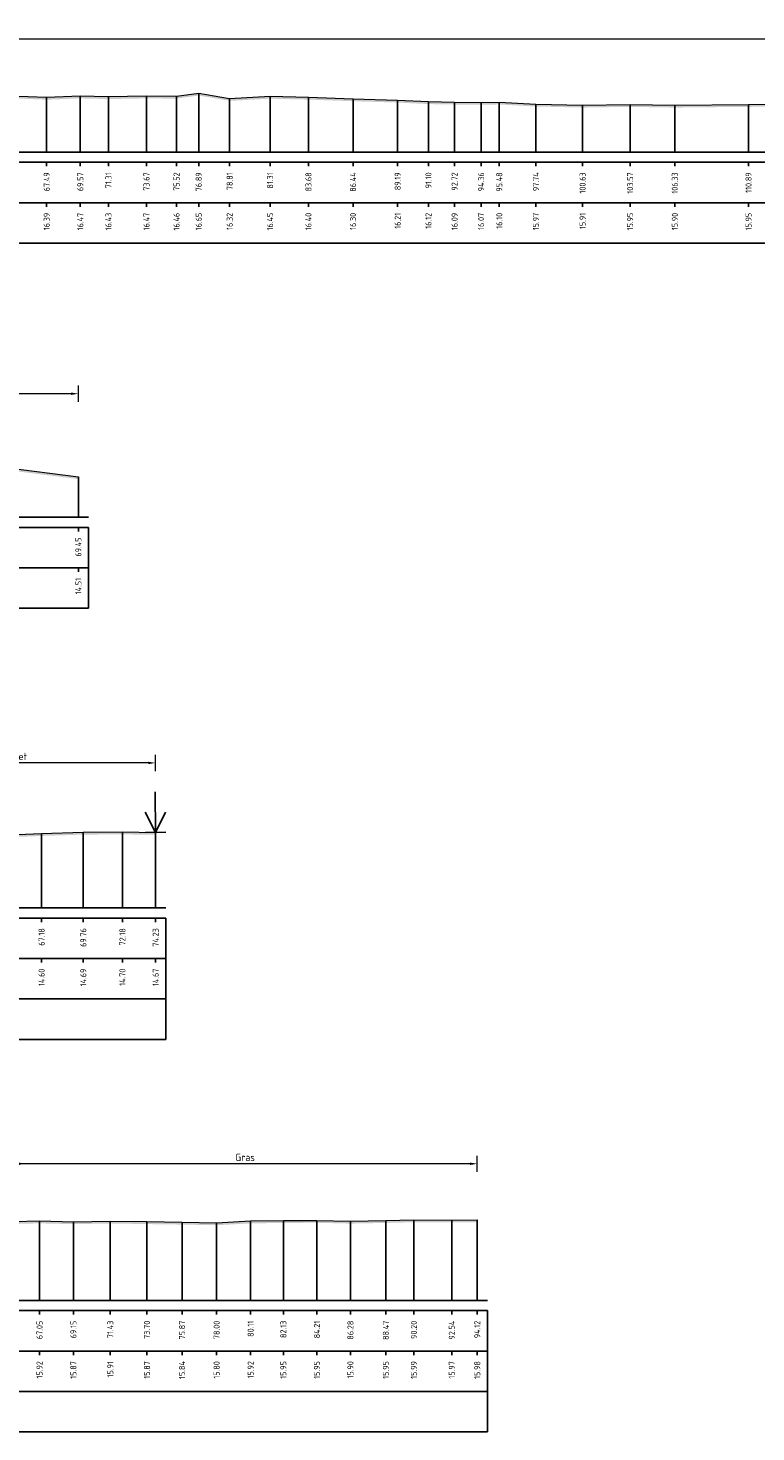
# Model space of a CAD drawing. Header units: metres. Extents: x 197882 to 206172, y 361908 to 364395.
# Tile 7 of 50: x 205850 to 205895, y 363537 to 363624. Entities that reach past the tile are written whole.
import ezdxf
from ezdxf.enums import TextEntityAlignment as Align

# ---------------------------------------------------------------- set-up
doc = ezdxf.new("R2010")
doc.units = ezdxf.units.M
doc.header["$PDMODE"] = 35
doc.header["$PDSIZE"] = 0.075
for name, color, linetype, lineweight in [('B-ME-GR-RIET-SD', 120, 'Continuous', 25), ('X-ME-AL-PROFIEL_HUIDIG MAAIVELD-GD', 252, 'Continuous', 0), ('X-XX-AL-DETAIL1-M', 7, 'Continuous', 18)]:
    doc.layers.add(name, color=color, linetype=linetype, lineweight=lineweight)
doc.layers.add('X-ME-AL-PROFIELRASTER-S', color=7, linetype='Continuous')
doc.styles.add('NLCS-ISO-ANNOTATIEF-T18', font='NLCS-ISO.ttf', dxfattribs={"height": 1.8})
doc.styles.add('NLCS-ISO-ANNOTATIVE-T18', font='NLCS-ISO.ttf', dxfattribs={"height": 1.8})
doc.dimstyles.new('NLCS-ANNOTATIEF-T18-PIJL_L2_H0', dxfattribs={"dimtxt": 2.5, "dimasz": 1.8, "dimexe": 2, "dimexo": 2, "dimgap": 0.7, "dimtad": 1, "dimzin": 0, "dimdsep": 46, "dimtxsty": 'NLCS-ISO-ANNOTATIEF-T18', "dimcen": 0, "dimdle": 2, "dimclrd": 256, "dimclre": 256, "dimclrt": 10, "dimaunit": 2, "dimadec": 0, "dimazin": 0, "dimtfac": 1, "dimtdec": 3, "dimtofl": 0, "dimtmove": 0, "dimatfit": 3, "dimfxl": 2, "dimfxlon": 1, "dimtfillclr": 256, "dimtolj": 1, "dimtzin": 0, "dimlwd": -1, "dimlwe": -1, "dimarcsym": 0})

# ---------------------------------------------------------------- blocks, each defined once
blk = doc.blocks.new('SAL-PROFIELRASTER_BALK_EIND1-SOD')
at = {"color": 0, "linetype": 'ByBlock', "lineweight": -2}
blk.add_line((1, -12.5), (1, -2.5), dxfattribs=at)
at = {"color": 0, "linetype": 'ByBlock', "lineweight": -2, "flags": 128}
for points in [[(0, 0), (1, 0)], [(0, -2.5), (1, -2.5)], [(0, -12.5), (1, -12.5)]]:
    blk.add_lwpolyline(points, dxfattribs=at)
blk = doc.blocks.new('SAL-PROFIELRASTER_BALK_EIND2-SOD')
at = {"color": 0, "linetype": 'ByBlock', "lineweight": -2}
for p, q in [((1, -2.5), (1, -12.5)), ((1, -12.5), (0, -12.5))]:
    blk.add_line(p, q, dxfattribs=at)
blk = doc.blocks.new('SAL-PROFIELRASTER_BALK_DATA-SOD')
at = {"color": 0, "linetype": 'ByBlock', "lineweight": -2}
blk.add_lwpolyline([(0, -3.5), (0, -2.5)], dxfattribs=at)
at = {"color": 0, "linetype": 'ByBlock', "lineweight": -2, "style": 'NLCS-ISO-ANNOTATIVE-T18'}
blk.add_attdef('GETAL', text='', height=1.5, rotation=90, dxfattribs=at).set_placement((0.75, -5), align=Align.RIGHT)
blk = doc.blocks.new('SAL-PROFIELRASTER_AANHAAL-SOD')
at = {"color": 9, "linetype": 'ByBlock', "lineweight": -2, "flags": 128}
blk.add_lwpolyline([(0, 1), (0, 0)], dxfattribs=at)
blk = doc.blocks.new('*D133')
at = {"layer": 'Defpoints', "color": 0, "transparency": 16777216}
for p in [(205841.197, 363578.479), (205841.197, 363570.262), (205858.09, 363569.512)]:
    blk.add_point(p, dxfattribs=at)
at = {"layer": 'X-XX-AL-DETAIL1-M', "transparency": 16777216}
for p, q in [((205841.197, 363577.979), (205841.197, 363578.979)), ((205858.09, 363577.979), (205858.09, 363578.979)), ((205857.64, 363578.479), (205841.647, 363578.479))]:
    blk.add_line(p, q, dxfattribs=at)
for points in [[(205841.647, 363578.554), (205841.647, 363578.404), (205841.197, 363578.479)], [(205857.64, 363578.554), (205857.64, 363578.404), (205858.09, 363578.479)]]:
    blk.add_solid(points, dxfattribs=at)
at = {"layer": 'X-XX-AL-DETAIL1-M', "color": 10, "transparency": 16777216, "insert": (205849.627, 363578.879), "char_height": 0.45, "attachment_point": 5, "style": 'NLCS-ISO-ANNOTATIEF-T18'}
blk.add_mtext('\\A1;Riet', dxfattribs=at)
blk = doc.blocks.new('SGR-RIET DWP-SOD')
at = {"flags": 128}
for points in [[(0, 0), (-0.01, 1)], [(-0.255, 0.497), (0, 0), (0.245, 0.503)], [(-0.25, -0.003), (0.25, 0.003)]]:
    blk.add_lwpolyline(points, dxfattribs=at)
blk = doc.blocks.new('*D134')
at = {"layer": 'Defpoints', "color": 0, "transparency": 16777216}
for p in [(205849.269, 363553.699), (205849.269, 363545.247), (205877.978, 363545.247)]:
    blk.add_point(p, dxfattribs=at)
at = {"layer": 'X-XX-AL-DETAIL1-M', "transparency": 16777216}
for p, q in [((205849.269, 363553.199), (205849.269, 363554.199)), ((205877.528, 363553.699), (205849.719, 363553.699)), ((205877.978, 363553.199), (205877.978, 363554.199))]:
    blk.add_line(p, q, dxfattribs=at)
for points in [[(205849.719, 363553.774), (205849.719, 363553.624), (205849.269, 363553.699)], [(205877.528, 363553.774), (205877.528, 363553.624), (205877.978, 363553.699)]]:
    blk.add_solid(points, dxfattribs=at)
at = {"layer": 'X-XX-AL-DETAIL1-M', "color": 10, "transparency": 16777216, "insert": (205863.624, 363554.099), "char_height": 0.45, "attachment_point": 5, "style": 'NLCS-ISO-ANNOTATIEF-T18'}
blk.add_mtext('\\A1;Gras', dxfattribs=at)
blk = doc.blocks.new('*D149')
at = {"layer": 'Defpoints', "color": 0, "transparency": 16777216}
for p in [(205783.859, 363623.211), (205783.859, 363616.236), (206025.466, 363616.236)]:
    blk.add_point(p, dxfattribs=at)
at = {"layer": 'X-XX-AL-DETAIL1-M', "transparency": 16777216}
for p, q in [((205783.859, 363622.711), (205783.859, 363623.711)), ((206025.016, 363623.211), (205784.309, 363623.211)), ((206025.466, 363622.711), (206025.466, 363623.711))]:
    blk.add_line(p, q, dxfattribs=at)
for points in [[(205784.309, 363623.286), (205784.309, 363623.136), (205783.859, 363623.211)], [(206025.016, 363623.286), (206025.016, 363623.136), (206025.466, 363623.211)]]:
    blk.add_solid(points, dxfattribs=at)
at = {"layer": 'X-XX-AL-DETAIL1-M', "color": 10, "transparency": 16777216, "insert": (205904.662, 363623.611), "char_height": 0.45, "attachment_point": 5, "style": 'NLCS-ISO-ANNOTATIEF-T18'}
blk.add_mtext('\\A1;Gras', dxfattribs=at)
blk = doc.blocks.new('*D150')
at = {"layer": 'Defpoints', "color": 0, "transparency": 16777216}
for p in [(205783.859, 363601.302), (205783.859, 363593.662), (205853.313, 363593.662)]:
    blk.add_point(p, dxfattribs=at)
at = {"layer": 'X-XX-AL-DETAIL1-M', "transparency": 16777216}
for p, q in [((205783.859, 363600.802), (205783.859, 363601.802)), ((205853.313, 363600.802), (205853.313, 363601.802)), ((205852.863, 363601.302), (205784.309, 363601.302))]:
    blk.add_line(p, q, dxfattribs=at)
for points in [[(205784.309, 363601.377), (205784.309, 363601.227), (205783.859, 363601.302)], [(205852.863, 363601.377), (205852.863, 363601.227), (205853.313, 363601.302)]]:
    blk.add_solid(points, dxfattribs=at)
at = {"layer": 'X-XX-AL-DETAIL1-M', "color": 10, "transparency": 16777216, "insert": (205818.586, 363601.702), "char_height": 0.45, "attachment_point": 5, "style": 'NLCS-ISO-ANNOTATIEF-T18'}
blk.add_mtext('\\A1;Gras', dxfattribs=at)

msp = doc.modelspace()

# ---------------------------------------------------------------- hatches: boundary and pattern name
at = {"layer": 'X-ME-AL-PROFIEL_HUIDIG MAAIVELD-GD'}
h = msp.add_hatch(dxfattribs=at)
h.set_pattern_fill('AGR-MAAIVELD', color=256, scale=0.05, pattern_type=2)
h.set_pattern_definition([(45, (0, 72.9858), (-0.25000007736, 0.25000007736), []), (45, (-0.0357, 73.0215), (0, 0.50000015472), [0.3535535, -0.3535535]), (45, (-0.07143, 73.05723), (0, 0.50000015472), [0.3535535, -0.3535535]), (45, (-0.10764, 73.09344), (0, 0.50000015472), [0.3535535, -0.3535535]), (45, (-0.14286, 73.12866), (0, 0.50000015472), [0.3535535, -0.3535535]), (45, (-0.17857, 73.16437), (0, 0.50000015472), [0.3535535, -0.3535535]), (45, (-0.2143, 73.2001), (0, 0.50000015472), [0.3535535, -0.3535535]), (315, (0, 72.9858), (0.25000007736, 0.25000007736), []), (315, (0.0357, 73.0215), (0.50000015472, -1e-16), [0.3535535, -0.3535535]), (315, (0.07143, 73.05723), (0.50000015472, -1e-16), [0.3535535, -0.3535535]), (315, (0.10764, 73.09344), (0.50000015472, -1e-16), [0.3535535, -0.3535535]), (315, (0.14286, 73.12866), (0.50000015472, -1e-16), [0.3535535, -0.3535535]), (315, (0.17857, 73.16437), (0.50000015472, -1e-16), [0.3535535, -0.3535535]), (315, (0.2143, 73.2001), (0.50000015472, -1e-16), [0.3535535, -0.3535535])])
h.paths.add_polyline_path([(206025.466, 363619.023), (206023.646, 363618.974), (206020.107, 363618.923), (206015.765, 363618.789), (206011.262, 363618.788), (206007.009, 363618.908), (206003.253, 363618.719), (205999.361, 363618.705), (205994.699, 363618.856), (205990.719, 363618.863), (205983.81, 363618.735), (205978.108, 363618.804), (205974.565, 363618.668), (205971.371, 363618.713), (205965.897, 363618.625), (205960.679, 363618.735), (205953.952, 363619.056), (205946.352, 363618.88), (205938.973, 363618.705), (205931.828, 363618.583), (205921.507, 363618.86), (205918.233, 363619.09), (205916.585, 363619.004), (205915.997, 363619.011), (205915.07, 363619.1), (205912.978, 363619.127), (205909.59, 363619.149), (205906.272, 363619.103), (205903.87, 363619.269), (205902.945, 363619.187), (205901.966, 363619.282), (205901.15, 363619.175), (205899.033, 363619.193), (205894.751, 363619.187), (205890.193, 363619.141), (205887.428, 363619.186), (205884.49, 363619.142), (205881.602, 363619.209), (205879.338, 363619.336), (205878.216, 363619.31), (205876.575, 363619.33), (205874.961, 363619.357), (205873.054, 363619.451), (205870.296, 363619.532), (205867.539, 363619.634), (205865.167, 363619.691), (205862.667, 363619.558), (205860.752, 363619.887), (205859.382, 363619.696), (205857.526, 363619.71), (205855.173, 363619.667), (205853.433, 363619.709), (205851.352, 363619.629), (205849.071, 363619.719), (205847.033, 363619.681), (205845.293, 363619.868), (205839.252, 363619.803), (205836.697, 363619.886), (205834.361, 363619.714), (205832.314, 363619.7), (205825.416, 363619.684), (205822.887, 363619.642), (205818.859, 363619.56), (205815.336, 363619.5), (205813.073, 363619.473), (205810.408, 363619.478), (205808.145, 363619.496), (205804.394, 363619.474), (205803.595, 363619.45), (205801.933, 363619.482), (205799.547, 363619.559), (205797.317, 363619.531), (205791.175, 363619.451), (205786.102, 363619.459), (205783.859, 363619.395), (205783.859, 363619.245), (205786.102, 363619.309), (205791.175, 363619.301), (205797.317, 363619.381), (205799.547, 363619.409), (205801.933, 363619.332), (205803.595, 363619.3), (205804.394, 363619.324), (205808.145, 363619.346), (205810.408, 363619.328), (205813.073, 363619.323), (205815.336, 363619.35), (205818.859, 363619.41), (205822.887, 363619.492), (205825.416, 363619.534), (205832.314, 363619.55), (205834.361, 363619.564), (205836.697, 363619.736), (205839.252, 363619.653), (205845.293, 363619.718), (205847.033, 363619.531), (205849.071, 363619.569), (205851.352, 363619.479), (205853.433, 363619.559), (205855.173, 363619.517), (205857.526, 363619.56), (205859.382, 363619.546), (205860.752, 363619.737), (205862.667, 363619.408), (205865.167, 363619.541), (205867.539, 363619.484), (205870.296, 363619.382), (205873.054, 363619.301), (205874.961, 363619.207), (205876.575, 363619.18), (205878.216, 363619.16), (205879.338, 363619.186), (205881.602, 363619.059), (205884.49, 363618.992), (205887.428, 363619.036), (205890.193, 363618.991), (205894.751, 363619.037), (205899.033, 363619.043), (205901.15, 363619.025), (205901.966, 363619.132), (205902.945, 363619.037), (205903.87, 363619.119), (205906.272, 363618.953), (205909.59, 363618.999), (205912.978, 363618.977), (205915.07, 363618.95), (205915.997, 363618.861), (205916.585, 363618.854), (205918.233, 363618.94), (205921.507, 363618.71), (205931.828, 363618.433), (205938.973, 363618.555), (205946.352, 363618.73), (205953.952, 363618.906), (205960.679, 363618.585), (205965.897, 363618.475), (205971.371, 363618.563), (205974.565, 363618.518), (205978.108, 363618.654), (205983.81, 363618.585), (205990.719, 363618.713), (205994.699, 363618.706), (205999.361, 363618.555), (206003.253, 363618.569), (206007.009, 363618.758), (206011.262, 363618.638), (206015.765, 363618.639), (206020.107, 363618.773), (206023.646, 363618.824), (206025.466, 363618.873)])
h = msp.add_hatch(dxfattribs=at)
h.set_pattern_fill('AGR-MAAIVELD', color=256, scale=0.05, pattern_type=2)
h.set_pattern_definition([(45, (0, 71.2622), (-0.25000007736, 0.25000007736), []), (45, (-0.0357, 71.2979), (0, 0.50000015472), [0.3535535, -0.3535535]), (45, (-0.07143, 71.3336), (0, 0.50000015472), [0.3535535, -0.3535535]), (45, (-0.10764, 71.36983), (0, 0.50000015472), [0.3535535, -0.3535535]), (45, (-0.14286, 71.40504), (0, 0.50000015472), [0.3535535, -0.3535535]), (45, (-0.17857, 71.44076), (0, 0.50000015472), [0.3535535, -0.3535535]), (45, (-0.2143, 71.47647), (0, 0.50000015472), [0.3535535, -0.3535535]), (315, (0, 71.2622), (0.25000007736, 0.25000007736), []), (315, (0.0357, 71.2979), (0.50000015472, -1e-16), [0.3535535, -0.3535535]), (315, (0.07143, 71.3336), (0.50000015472, -1e-16), [0.3535535, -0.3535535]), (315, (0.10764, 71.36983), (0.50000015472, -1e-16), [0.3535535, -0.3535535]), (315, (0.14286, 71.40504), (0.50000015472, -1e-16), [0.3535535, -0.3535535]), (315, (0.17857, 71.44076), (0.50000015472, -1e-16), [0.3535535, -0.3535535]), (315, (0.2143, 71.47647), (0.50000015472, -1e-16), [0.3535535, -0.3535535])])
h.paths.add_polyline_path([(205853.313, 363596.174), (205853.313, 363596.024), (205848.815, 363596.59), (205844.275, 363596.71), (205840.81, 363596.749), (205837.666, 363596.809), (205833.565, 363596.622), (205829.976, 363596.607), (205827.01, 363596.603), (205824.591, 363596.695), (205820.987, 363596.694), (205815.366, 363596.613), (205809.454, 363596.689), (205805.614, 363596.713), (205802.774, 363596.698), (205798.972, 363596.579), (205795.389, 363596.551), (205793.247, 363596.735), (205791.996, 363597.083), (205790.297, 363597.44), (205789.104, 363597.943), (205787.814, 363598.307), (205786.601, 363598.522), (205785.188, 363598.987), (205783.859, 363599.188), (205783.859, 363599.338), (205785.188, 363599.137), (205786.601, 363598.672), (205787.814, 363598.457), (205789.104, 363598.093), (205790.297, 363597.59), (205791.996, 363597.233), (205793.247, 363596.885), (205795.389, 363596.701), (205798.972, 363596.729), (205802.774, 363596.848), (205805.614, 363596.863), (205809.454, 363596.839), (205815.366, 363596.763), (205820.987, 363596.844), (205824.591, 363596.845), (205827.01, 363596.753), (205829.976, 363596.757), (205833.565, 363596.772), (205837.666, 363596.959), (205840.81, 363596.899), (205844.275, 363596.86), (205848.815, 363596.74)])
h = msp.add_hatch(dxfattribs=at)
h.set_pattern_fill('AGR-MAAIVELD', color=256, scale=0.05, pattern_type=2)
h.set_pattern_definition([(45, (0, 70.2661), (-0.25000007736, 0.25000007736), []), (45, (-0.0357, 70.30182), (0, 0.50000015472), [0.3535535, -0.3535535]), (45, (-0.07143, 70.33754), (0, 0.50000015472), [0.3535535, -0.3535535]), (45, (-0.10764, 70.37375), (0, 0.50000015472), [0.3535535, -0.3535535]), (45, (-0.14286, 70.40897), (0, 0.50000015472), [0.3535535, -0.3535535]), (45, (-0.17857, 70.44468), (0, 0.50000015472), [0.3535535, -0.3535535]), (45, (-0.2143, 70.4804), (0, 0.50000015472), [0.3535535, -0.3535535]), (315, (0, 70.2661), (0.25000007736, 0.25000007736), []), (315, (0.0357, 70.30182), (0.50000015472, -1e-16), [0.3535535, -0.3535535]), (315, (0.07143, 70.33754), (0.50000015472, -1e-16), [0.3535535, -0.3535535]), (315, (0.10764, 70.37375), (0.50000015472, -1e-16), [0.3535535, -0.3535535]), (315, (0.14286, 70.40897), (0.50000015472, -1e-16), [0.3535535, -0.3535535]), (315, (0.17857, 70.44468), (0.50000015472, -1e-16), [0.3535535, -0.3535535]), (315, (0.2143, 70.4804), (0.50000015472, -1e-16), [0.3535535, -0.3535535])])
h.paths.add_polyline_path([(205821.382, 363572.857), (205824.075, 363572.85), (205826.068, 363572.904), (205828.003, 363572.949), (205829.539, 363573.077), (205831.526, 363573.107), (205833.367, 363573.017), (205835.258, 363573.147), (205837.111, 363573.214), (205838.785, 363573.289), (205840.069, 363573.316), (205841.164, 363573.334), (205842.434, 363573.543), (205843.611, 363573.688), (205845.092, 363573.715), (205846.789, 363573.78), (205848.568, 363573.868), (205851.037, 363573.965), (205853.619, 363574.048), (205856.039, 363574.063), (205858.09, 363574.033), (205858.09, 363574.183), (205856.039, 363574.213), (205853.619, 363574.198), (205851.037, 363574.115), (205848.568, 363574.018), (205846.789, 363573.93), (205845.092, 363573.865), (205843.611, 363573.838), (205842.434, 363573.693), (205841.164, 363573.484), (205840.069, 363573.466), (205838.785, 363573.439), (205837.111, 363573.364), (205835.258, 363573.297), (205833.367, 363573.167), (205831.526, 363573.257), (205829.539, 363573.227), (205828.003, 363573.099), (205826.068, 363573.054), (205824.075, 363573), (205821.382, 363573.007), (205818.917, 363572.972), (205816.728, 363572.888), (205815.294, 363573.118), (205810.262, 363573.354), (205807.821, 363573.105), (205806.131, 363573.077), (205803.962, 363573.154), (205801.438, 363573.059), (205800.078, 363573.042), (205798.196, 363572.963), (205795.817, 363572.705), (205793.294, 363572.655), (205791.815, 363572.721), (205789.848, 363572.77), (205788.385, 363572.82), (205786.216, 363572.539), (205783.859, 363571.967), (205783.859, 363571.817), (205786.216, 363572.389), (205788.385, 363572.67), (205789.848, 363572.62), (205791.815, 363572.571), (205793.294, 363572.505), (205795.817, 363572.555), (205798.196, 363572.813), (205800.078, 363572.892), (205801.438, 363572.909), (205803.962, 363573.004), (205806.131, 363572.927), (205807.821, 363572.955), (205810.262, 363573.204), (205815.294, 363572.968), (205816.728, 363572.738), (205818.917, 363572.822)])
h = msp.add_hatch(dxfattribs=at)
h.set_pattern_fill('AGR-MAAIVELD', color=256, scale=0.05, pattern_type=2)
h.set_pattern_definition([(45, (0, 83.50097), (-0.25000007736, 0.25000007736), []), (45, (-0.0357, 83.53668), (0, 0.50000015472), [0.3535535, -0.3535535]), (45, (-0.07143, 83.5724), (0, 0.50000015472), [0.3535535, -0.3535535]), (45, (-0.10764, 83.6086), (0, 0.50000015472), [0.3535535, -0.3535535]), (45, (-0.14286, 83.64382), (0, 0.50000015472), [0.3535535, -0.3535535]), (45, (-0.17857, 83.67954), (0, 0.50000015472), [0.3535535, -0.3535535]), (45, (-0.2143, 83.71525), (0, 0.50000015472), [0.3535535, -0.3535535]), (315, (0, 83.50097), (0.25000007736, 0.25000007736), []), (315, (0.0357, 83.53668), (0.50000015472, -1e-16), [0.3535535, -0.3535535]), (315, (0.07143, 83.5724), (0.50000015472, -1e-16), [0.3535535, -0.3535535]), (315, (0.10764, 83.6086), (0.50000015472, -1e-16), [0.3535535, -0.3535535]), (315, (0.14286, 83.64382), (0.50000015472, -1e-16), [0.3535535, -0.3535535]), (315, (0.17857, 83.67954), (0.50000015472, -1e-16), [0.3535535, -0.3535535]), (315, (0.2143, 83.71525), (0.50000015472, -1e-16), [0.3535535, -0.3535535])])
h.paths.add_polyline_path([(205868.064, 363550.05), (205870.135, 363550.001), (205872.326, 363550.042), (205874.059, 363550.083), (205876.404, 363550.071), (205877.978, 363550.078), (205877.978, 363550.228), (205876.404, 363550.221), (205874.059, 363550.233), (205872.326, 363550.192), (205870.135, 363550.151), (205868.064, 363550.2), (205865.987, 363550.194), (205863.965, 363550.162), (205861.859, 363550.051), (205859.727, 363550.09), (205857.556, 363550.12), (205855.288, 363550.158), (205853.005, 363550.115), (205850.911, 363550.166), (205849.33, 363550.126), (205848.777, 363549.998), (205847.595, 363549.543), (205846.752, 363548.881), (205846.253, 363548.73), (205845.851, 363548.548), (205845.744, 363548.392), (205845.064, 363548.127), (205843.635, 363547.919), (205841.783, 363547.726), (205840.09, 363547.705), (205838.115, 363547.746), (205836.641, 363547.944), (205835.241, 363548.135), (205834.296, 363548.394), (205832.894, 363548.84), (205831.018, 363549.459), (205829.45, 363549.589), (205821.12, 363550.024), (205818.521, 363549.976), (205815.964, 363550.014), (205813.234, 363550.074), (205810.235, 363550.133), (205807.594, 363550.12), (205805.235, 363550.055), (205802.137, 363550.12), (205799.305, 363550.108), (205796.576, 363550.144), (205793.966, 363550.141), (205791.148, 363550.042), (205788.267, 363550.049), (205785.907, 363550.062), (205783.859, 363549.983), (205783.859, 363549.833), (205785.907, 363549.912), (205788.267, 363549.899), (205791.148, 363549.892), (205793.966, 363549.991), (205796.576, 363549.994), (205799.305, 363549.958), (205802.137, 363549.97), (205805.235, 363549.905), (205807.594, 363549.97), (205810.235, 363549.983), (205813.234, 363549.924), (205815.964, 363549.864), (205818.521, 363549.826), (205821.12, 363549.874), (205829.45, 363549.439), (205831.018, 363549.309), (205832.894, 363548.69), (205834.296, 363548.244), (205835.241, 363547.985), (205836.641, 363547.794), (205838.115, 363547.596), (205840.09, 363547.555), (205841.783, 363547.576), (205843.635, 363547.769), (205845.064, 363547.977), (205845.744, 363548.242), (205845.851, 363548.398), (205846.253, 363548.58), (205846.752, 363548.731), (205847.595, 363549.393), (205848.777, 363549.848), (205849.33, 363549.976), (205850.911, 363550.016), (205853.005, 363549.965), (205855.288, 363550.008), (205857.556, 363549.97), (205859.727, 363549.94), (205861.859, 363549.901), (205863.965, 363550.012), (205865.987, 363550.044)])

# ---------------------------------------------------------------- linework, layer by layer
for points in [[(205849.071, 363619.719), (205851.352, 363619.629), (205853.433, 363619.709), (205855.173, 363619.667), (205857.526, 363619.71), (205859.382, 363619.696), (205860.752, 363619.887), (205862.667, 363619.558), (205865.167, 363619.691), (205867.539, 363619.634), (205870.296, 363619.532), (205873.054, 363619.451), (205874.961, 363619.357), (205876.575, 363619.33), (205878.216, 363619.31), (205879.338, 363619.336), (205881.602, 363619.209), (205884.49, 363619.142), (205887.428, 363619.186), (205890.193, 363619.141), (205894.751, 363619.187), (205899.033, 363619.193)], [(205783.859, 363599.338), (205785.188, 363599.137), (205786.601, 363598.672), (205787.814, 363598.457), (205789.104, 363598.093), (205790.297, 363597.59), (205791.996, 363597.233), (205793.247, 363596.885), (205795.389, 363596.701), (205798.972, 363596.729), (205802.774, 363596.848), (205805.614, 363596.863), (205809.454, 363596.839), (205815.366, 363596.763), (205820.987, 363596.844), (205824.591, 363596.845), (205827.01, 363596.753), (205829.976, 363596.757), (205833.565, 363596.772), (205837.666, 363596.959), (205840.81, 363596.899), (205844.275, 363596.86), (205848.815, 363596.74), (205853.313, 363596.174)], [(205848.568, 363574.018), (205851.037, 363574.115), (205853.619, 363574.198), (205856.039, 363574.213), (205858.09, 363574.183)], [(205849.33, 363550.126), (205850.911, 363550.166), (205853.005, 363550.115), (205855.288, 363550.158), (205857.556, 363550.12), (205859.727, 363550.09), (205861.859, 363550.051), (205863.965, 363550.162), (205865.987, 363550.194), (205868.064, 363550.2), (205870.135, 363550.151), (205872.326, 363550.192), (205874.059, 363550.233), (205876.404, 363550.221), (205877.978, 363550.228)]]:
    msp.add_lwpolyline(points, dxfattribs=at)

# ---------------------------------------------------------------- block references
at = {"layer": 'B-ME-GR-RIET-SD', "xscale": 2.5, "yscale": 2.5, "zscale": 2.5}
msp.add_blockref('SGR-RIET DWP-SOD', (205858.09, 363574.183), dxfattribs=at)
at = {"layer": 'X-ME-AL-PROFIELRASTER-S'}
for p, yscale in [((205851.352, 363616.236), 3.392997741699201), ((205853.433, 363616.236), 3.472999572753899), ((205855.173, 363616.236), 3.4309997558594), ((205857.526, 363616.236), 3.4739990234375), ((205859.382, 363616.236), 3.459499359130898), ((205860.752, 363616.236), 3.6510009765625), ((205865.167, 363616.236), 3.454299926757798), ((205867.539, 363616.236), 3.397998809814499), ((205862.667, 363616.236), 3.322097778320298), ((205870.296, 363616.236), 3.2952995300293), ((205873.054, 363616.236), 3.214199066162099), ((205874.961, 363616.236), 3.120498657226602), ((205876.575, 363616.236), 3.094100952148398), ((205878.216, 363616.236), 3.073299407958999), ((205879.338, 363616.236), 3.0994987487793), ((205881.602, 363616.236), 2.972599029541), ((205884.49, 363616.236), 2.9057006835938), ((205887.428, 363616.236), 2.9497985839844), ((205890.193, 363616.236), 2.904598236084), ((205894.751, 363616.236), 2.950199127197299), ((205853.313, 363593.662), 2.5115203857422), ((205851.037, 363569.512), 4.603), ((205853.619, 363569.512), 4.686), ((205856.039, 363569.512), 4.701000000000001), ((205858.09, 363569.512), 4.670999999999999), ((205865.987, 363545.247), 4.946999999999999), ((205868.064, 363545.247), 4.952999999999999), ((205872.326, 363545.247), 4.945), ((205874.059, 363545.247), 4.986000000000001), ((205876.404, 363545.247), 4.974), ((205877.978, 363545.247), 4.981), ((205850.911, 363545.247), 4.919), ((205853.005, 363545.247), 4.868), ((205855.288, 363545.247), 4.911), ((205857.556, 363545.247), 4.872999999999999), ((205859.727, 363545.247), 4.843), ((205861.859, 363545.247), 4.804), ((205863.965, 363545.247), 4.914999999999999), ((205870.135, 363545.247), 4.904)]:
    msp.add_blockref('SAL-PROFIELRASTER_AANHAAL-SOD', p, dxfattribs=dict(at, yscale=yscale))
at = {"layer": 'X-ME-AL-PROFIELRASTER-S', "yscale": 0.25}
for name, p, xscale, zscale in [('SAL-PROFIELRASTER_BALK_EIND1-SOD', (205783.859, 363616.236), 242.231864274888, 242.231864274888), ('SAL-PROFIELRASTER_BALK_EIND2-SOD', (205783.859, 363613.736), 242.231864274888, 242.231864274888), ('SAL-PROFIELRASTER_BALK_EIND1-SOD', (205783.859, 363593.662), 70.07918249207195, 70.07918249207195), ('SAL-PROFIELRASTER_BALK_EIND2-SOD', (205783.859, 363591.162), 70.07918249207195, 70.07918249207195), ('SAL-PROFIELRASTER_BALK_EIND1-SOD', (205783.859, 363569.512), 74.85581573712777, 74.85581573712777), ('SAL-PROFIELRASTER_BALK_EIND2-SOD', (205783.859, 363567.012), 74.85581573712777, 74.85581573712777), ('SAL-PROFIELRASTER_BALK_EIND2-SOD', (205783.859, 363564.512), 74.85581573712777, 74.85581573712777), ('SAL-PROFIELRASTER_BALK_EIND1-SOD', (205783.859, 363545.247), 94.74416054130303, 94.74416054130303), ('SAL-PROFIELRASTER_BALK_EIND2-SOD', (205783.859, 363542.747), 94.74416054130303, 94.74416054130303), ('SAL-PROFIELRASTER_BALK_EIND2-SOD', (205783.859, 363540.247), 94.74416054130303, 94.74416054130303)]:
    msp.add_blockref(name, p, dxfattribs=dict(at, xscale=xscale, zscale=zscale))
at = {"layer": 'X-ME-AL-PROFIELRASTER-S', "xscale": 0.25, "yscale": 0.25, "zscale": 0.25}
for p, values in [((205851.352, 363616.236), {'GETAL': '67.49'}), ((205853.433, 363616.236), {'GETAL': '69.57'}), ((205855.173, 363616.236), {'GETAL': '71.31'}), ((205857.526, 363616.236), {'GETAL': '73.67'}), ((205859.382, 363616.236), {'GETAL': '75.52'}), ((205860.752, 363616.236), {'GETAL': '76.89'}), ((205862.667, 363616.236), {'GETAL': '78.81'}), ((205865.167, 363616.236), {'GETAL': '81.31'}), ((205867.539, 363616.236), {'GETAL': '83.68'}), ((205870.296, 363616.236), {'GETAL': '86.44'}), ((205873.054, 363616.236), {'GETAL': '89.19'}), ((205874.961, 363616.236), {'GETAL': '91.10'}), ((205876.575, 363616.236), {'GETAL': '92.72'}), ((205878.216, 363616.236), {'GETAL': '94.36'}), ((205879.338, 363616.236), {'GETAL': '95.48'}), ((205881.602, 363616.236), {'GETAL': '97.74'}), ((205884.49, 363616.236), {'GETAL': '100.63'}), ((205887.428, 363616.236), {'GETAL': '103.57'}), ((205890.193, 363616.236), {'GETAL': '106.33'}), ((205894.751, 363616.236), {'GETAL': '110.89'}), ((205851.352, 363613.736), {'GETAL': '16.39'}), ((205853.433, 363613.736), {'GETAL': '16.47'}), ((205855.173, 363613.736), {'GETAL': '16.43'}), ((205857.526, 363613.736), {'GETAL': '16.47'}), ((205859.382, 363613.736), {'GETAL': '16.46'}), ((205860.752, 363613.736), {'GETAL': '16.65'}), ((205862.667, 363613.736), {'GETAL': '16.32'}), ((205865.167, 363613.736), {'GETAL': '16.45'}), ((205867.539, 363613.736), {'GETAL': '16.40'}), ((205870.296, 363613.736), {'GETAL': '16.30'}), ((205873.054, 363613.736), {'GETAL': '16.21'}), ((205874.961, 363613.736), {'GETAL': '16.12'}), ((205876.575, 363613.736), {'GETAL': '16.09'}), ((205878.216, 363613.736), {'GETAL': '16.07'}), ((205879.338, 363613.736), {'GETAL': '16.10'}), ((205881.602, 363613.736), {'GETAL': '15.97'}), ((205884.49, 363613.736), {'GETAL': '15.91'}), ((205887.428, 363613.736), {'GETAL': '15.95'}), ((205890.193, 363613.736), {'GETAL': '15.90'}), ((205894.751, 363613.736), {'GETAL': '15.95'}), ((205853.313, 363593.662), {'GETAL': '69.45'}), ((205853.313, 363591.162), {'GETAL': '14.51'}), ((205851.037, 363569.512), {'GETAL': '67.18'}), ((205853.619, 363569.512), {'GETAL': '69.76'}), ((205856.039, 363569.512), {'GETAL': '72.18'}), ((205858.09, 363569.512), {'GETAL': '74.23'}), ((205851.037, 363567.012), {'GETAL': '14.60'}), ((205853.619, 363567.012), {'GETAL': '14.69'}), ((205856.039, 363567.012), {'GETAL': '14.70'}), ((205858.09, 363567.012), {'GETAL': '14.67'}), ((205850.911, 363545.247), {'GETAL': '67.05'}), ((205853.005, 363545.247), {'GETAL': '69.15'}), ((205855.288, 363545.247), {'GETAL': '71.43'}), ((205857.556, 363545.247), {'GETAL': '73.70'}), ((205859.727, 363545.247), {'GETAL': '75.87'}), ((205861.859, 363545.247), {'GETAL': '78.00'}), ((205863.965, 363545.247), {'GETAL': '80.11'}), ((205865.987, 363545.247), {'GETAL': '82.13'}), ((205868.064, 363545.247), {'GETAL': '84.21'}), ((205870.135, 363545.247), {'GETAL': '86.28'}), ((205872.326, 363545.247), {'GETAL': '88.47'}), ((205874.059, 363545.247), {'GETAL': '90.20'}), ((205876.404, 363545.247), {'GETAL': '92.54'}), ((205877.978, 363545.247), {'GETAL': '94.12'}), ((205850.911, 363542.747), {'GETAL': '15.92'}), ((205853.005, 363542.747), {'GETAL': '15.87'}), ((205855.288, 363542.747), {'GETAL': '15.91'}), ((205857.556, 363542.747), {'GETAL': '15.87'}), ((205859.727, 363542.747), {'GETAL': '15.84'}), ((205861.859, 363542.747), {'GETAL': '15.80'}), ((205863.965, 363542.747), {'GETAL': '15.92'}), ((205865.987, 363542.747), {'GETAL': '15.95'}), ((205868.064, 363542.747), {'GETAL': '15.95'}), ((205870.135, 363542.747), {'GETAL': '15.90'}), ((205872.326, 363542.747), {'GETAL': '15.95'}), ((205874.059, 363542.747), {'GETAL': '15.99'}), ((205876.404, 363542.747), {'GETAL': '15.97'}), ((205877.978, 363542.747), {'GETAL': '15.98'})]:
    msp.add_blockref('SAL-PROFIELRASTER_BALK_DATA-SOD', p, dxfattribs=at).add_auto_attribs(values)

# ---------------------------------------------------------------- dimensions: what is measured, and where the dimension line sits
at = {"layer": 'X-XX-AL-DETAIL1-M'}
for base, p1, p2, text, picture, middle in [((205783.859, 363623.211), (206025.466, 363616.236), (205783.859, 363616.236), 'Gras', '*D149', (205904.662, 363623.211)), ((205783.859, 363601.302), (205853.313, 363593.662), (205783.859, 363593.662), 'Gras', '*D150', (205818.586, 363601.302)), ((205841.197, 363578.479), (205858.09, 363569.512), (205841.197, 363570.262), 'Riet', '*D133', (205849.627, 363578.479)), ((205849.269, 363553.699), (205877.978, 363545.247), (205849.269, 363545.247), 'Gras', '*D134', (205863.624, 363553.699))]:
    dim = msp.add_linear_dim(base=base, p1=p1, p2=p2, text=text, dimstyle='NLCS-ANNOTATIEF-T18-PIJL_L2_H0', dxfattribs=at)
    dim.commit()
    dim.dimension.update_dxf_attribs({"geometry": picture, "text_midpoint": middle, "dimtype": 160})

doc.saveas('drawing.dxf')
